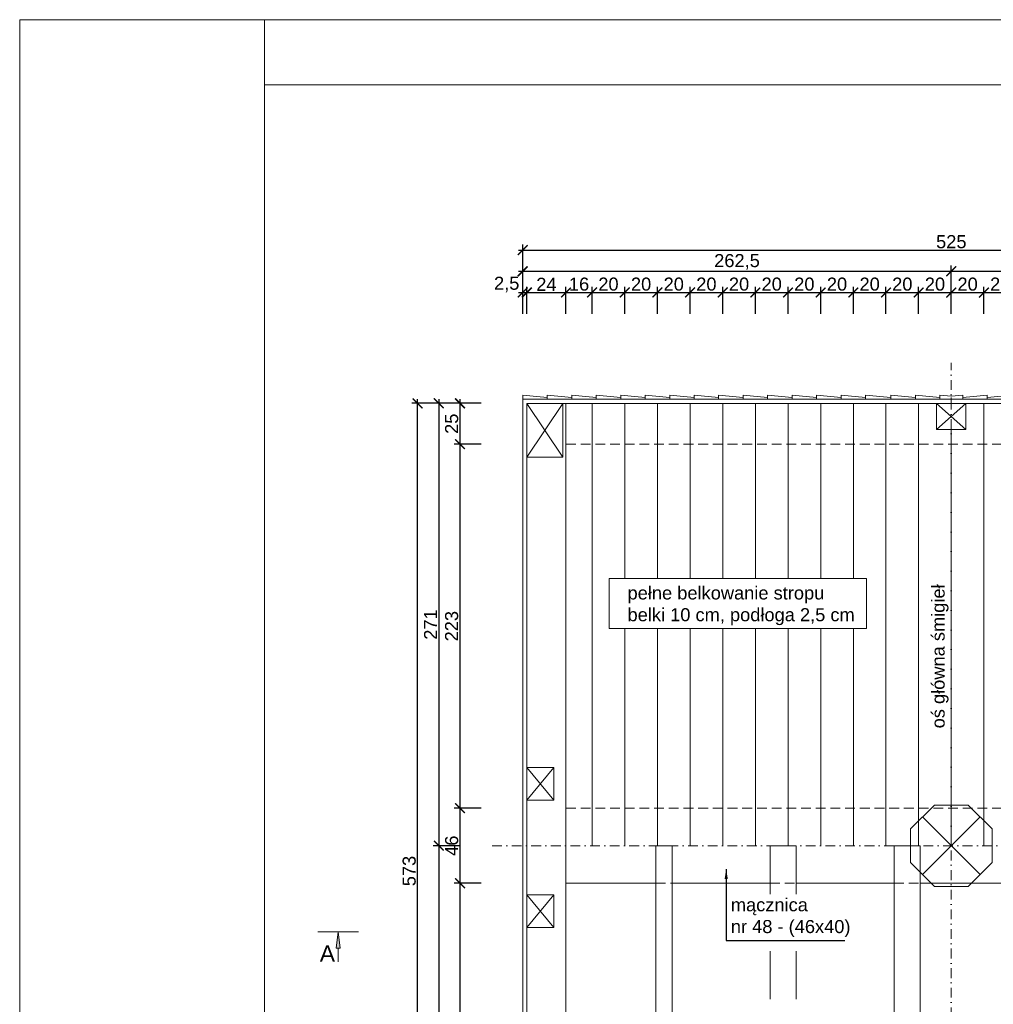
# Model space of a CAD drawing. Header units: millimetres. Extents: x -80660 to 263001, y 590205 to 619905.
# Tile 16 of 64: x -33029 to -27065, y 613873 to 619905. Entities that reach past the tile are written whole.
import ezdxf

# ---------------------------------------------------------------- set-up
doc = ezdxf.new("R2010")
doc.units = ezdxf.units.MM
doc.linetypes.add('DASHDOTX2', pattern=[2, 1, -0.5, 0, -0.5])
doc.linetypes.add('DASHEDX2', pattern=[1.5, 1, -0.5])
for name, color, linetype, lineweight in [('l.c.9', 3, 'Continuous', 9), ('l.k.k. 5', 4, 'DASHEDX2', 5), ('l.kr.kp.9', 5, 'DASHDOTX2', 9)]:
    doc.layers.add(name, color=color, linetype=linetype, lineweight=lineweight)
doc.styles.add('styl1', font='arial.ttf')
doc.dimstyles.new('stefan', dxfattribs={"dimtxt": 80, "dimasz": 60, "dimexe": 35, "dimexo": 0, "dimgap": 10, "dimtad": 1, "dimdec": 1, "dimlfac": 0.1, "dimtxsty": 'styl1', "dimblk": 'ARCHTICK', "dimcen": 2.5, "dimdle": 25, "dimadec": 0, "dimazin": 0, "dimtfac": 1, "dimtdec": 1, "dimtmove": 0, "dimatfit": 3, "dimfxl": 1, "dimarcsym": 0})

# ---------------------------------------------------------------- blocks, each defined once
blk = doc.blocks.new('_ArchTick')
at = {"color": 0, "const_width": 0.15}
blk.add_lwpolyline([(-0.5, -0.5), (0.5, 0.5)], dxfattribs=at)
blk = doc.blocks.new('*D298')
at = {"layer": 'Defpoints', "color": 0}
for p in [(-24697.7, 618363.3), (-27322.7, 618233.3), (-24697.7, 618233.3)]:
    blk.add_point(p, dxfattribs=at)
at = {"layer": 'l.c.9', "color": 0, "lineweight": -2}
for p, q in [((-27347.7, 618363.3), (-24672.7, 618363.3)), ((-27322.7, 618233.3), (-27322.7, 618398.3)), ((-24697.7, 618233.3), (-24697.7, 618398.3))]:
    blk.add_line(p, q, dxfattribs=at)
at = {"layer": 'l.c.9', "color": 0, "lineweight": -2, "xscale": 60, "yscale": 60, "zscale": 60, "rotation": 180}
blk.add_blockref('_ArchTick', (-27322.7, 618363.3), dxfattribs=at)
at = {"layer": 'l.c.9', "color": 0, "lineweight": -2, "xscale": 60, "yscale": 60, "zscale": 60}
blk.add_blockref('_ArchTick', (-24697.7, 618363.3), dxfattribs=at)
at = {"layer": 'l.c.9', "color": 0, "insert": (-26010.2, 618421.4), "char_height": 80, "attachment_point": 5, "style": 'styl1'}
blk.add_mtext('262,5', dxfattribs=at)
blk = doc.blocks.new('*D297')
at = {"layer": 'Defpoints', "color": 0}
for p in [(-24697.7, 618493.3), (-29947.7, 618363.3), (-24697.7, 618363.3)]:
    blk.add_point(p, dxfattribs=at)
at = {"layer": 'l.c.9', "color": 0, "lineweight": -2}
for p, q in [((-29972.7, 618493.3), (-24672.7, 618493.3)), ((-29947.7, 618363.3), (-29947.7, 618528.3)), ((-24697.7, 618363.3), (-24697.7, 618528.3))]:
    blk.add_line(p, q, dxfattribs=at)
at = {"layer": 'l.c.9', "color": 0, "lineweight": -2, "xscale": 60, "yscale": 60, "zscale": 60, "rotation": 180}
blk.add_blockref('_ArchTick', (-29947.7, 618493.3), dxfattribs=at)
at = {"layer": 'l.c.9', "color": 0, "lineweight": -2, "xscale": 60, "yscale": 60, "zscale": 60}
blk.add_blockref('_ArchTick', (-24697.7, 618493.3), dxfattribs=at)
at = {"layer": 'l.c.9', "color": 0, "insert": (-27322.7, 618544.2), "char_height": 80, "attachment_point": 5, "style": 'styl1'}
blk.add_mtext('525', dxfattribs=at)
blk = doc.blocks.new('*D351')
at = {"layer": 'Defpoints', "color": 0}
for p in [(-30591.9, 617554.4), (-30461.9, 617554.4), (-30461.9, 611824.4)]:
    blk.add_point(p, dxfattribs=at)
at = {"layer": 'l.c.9', "color": 0, "lineweight": -2}
for p, q in [((-30591.9, 611799.4), (-30591.9, 617579.4)), ((-30461.9, 617554.4), (-30626.9, 617554.4)), ((-30461.9, 611824.4), (-30626.9, 611824.4))]:
    blk.add_line(p, q, dxfattribs=at)
at = {"layer": 'l.c.9', "color": 0, "lineweight": -2, "xscale": 60, "yscale": 60, "zscale": 60}
for p, rotation in [((-30591.9, 617554.4), 90), ((-30591.9, 611824.4), 270)]:
    blk.add_blockref('_ArchTick', p, dxfattribs=dict(at, rotation=rotation))
at = {"layer": 'l.c.9', "color": 0, "insert": (-30642.8, 614689.4), "char_height": 80, "attachment_point": 5, "rotation": 90, "style": 'styl1'}
blk.add_mtext('573', dxfattribs=at)
blk = doc.blocks.new('*D350')
at = {"layer": 'Defpoints', "color": 0}
for p in [(-30331.9, 614844.4), (-30461.9, 611824.4), (-30331.9, 611824.4)]:
    blk.add_point(p, dxfattribs=at)
at = {"layer": 'l.c.9', "color": 0, "lineweight": -2}
for p, q in [((-30461.9, 614869.4), (-30461.9, 611799.4)), ((-30331.9, 614844.4), (-30496.9, 614844.4)), ((-30331.9, 611824.4), (-30496.9, 611824.4))]:
    blk.add_line(p, q, dxfattribs=at)
at = {"layer": 'l.c.9', "color": 0, "lineweight": -2, "xscale": 60, "yscale": 60, "zscale": 60}
for p, rotation in [((-30461.9, 614844.4), 90), ((-30461.9, 611824.4), 270)]:
    blk.add_blockref('_ArchTick', p, dxfattribs=dict(at, rotation=rotation))
at = {"layer": 'l.c.9', "color": 0, "insert": (-30512.8, 613334.4), "char_height": 80, "attachment_point": 5, "rotation": 90, "style": 'styl1'}
blk.add_mtext('302', dxfattribs=at)
blk = doc.blocks.new('*D349')
at = {"layer": 'Defpoints', "color": 0}
for p in [(-30331.9, 617554.4), (-30461.9, 614844.4), (-30331.9, 614844.4)]:
    blk.add_point(p, dxfattribs=at)
at = {"layer": 'l.c.9', "color": 0, "lineweight": -2}
for p, q in [((-30461.9, 617579.4), (-30461.9, 614819.4)), ((-30331.9, 617554.4), (-30496.9, 617554.4)), ((-30331.9, 614844.4), (-30496.9, 614844.4))]:
    blk.add_line(p, q, dxfattribs=at)
at = {"layer": 'l.c.9', "color": 0, "lineweight": -2, "xscale": 60, "yscale": 60, "zscale": 60}
for p, rotation in [((-30461.9, 617554.4), 90), ((-30461.9, 614844.4), 270)]:
    blk.add_blockref('_ArchTick', p, dxfattribs=dict(at, rotation=rotation))
at = {"layer": 'l.c.9', "color": 0, "insert": (-30512.1, 616199.4), "char_height": 80, "attachment_point": 5, "rotation": 90, "style": 'styl1'}
blk.add_mtext('271', dxfattribs=at)
blk = doc.blocks.new('*D347')
at = {"layer": 'Defpoints', "color": 0}
for p in [(-30201.9, 614614.4), (-30331.9, 612064.4), (-30201.9, 612064.4)]:
    blk.add_point(p, dxfattribs=at)
at = {"layer": 'l.c.9', "color": 0, "lineweight": -2}
for p, q in [((-30331.9, 614639.4), (-30331.9, 612039.4)), ((-30201.9, 614614.4), (-30366.9, 614614.4)), ((-30201.9, 612064.4), (-30366.9, 612064.4))]:
    blk.add_line(p, q, dxfattribs=at)
at = {"layer": 'l.c.9', "color": 0, "lineweight": -2, "xscale": 60, "yscale": 60, "zscale": 60}
for p, rotation in [((-30331.9, 614614.4), 90), ((-30331.9, 612064.4), 270)]:
    blk.add_blockref('_ArchTick', p, dxfattribs=dict(at, rotation=rotation))
at = {"layer": 'l.c.9', "color": 0, "insert": (-30382.7, 613339.4), "char_height": 80, "attachment_point": 5, "rotation": 90, "style": 'styl1'}
blk.add_mtext('255', dxfattribs=at)
blk = doc.blocks.new('*D346')
at = {"layer": 'Defpoints', "color": 0}
for p in [(-30201.9, 615074.4), (-30331.9, 614614.4), (-30201.9, 614614.4)]:
    blk.add_point(p, dxfattribs=at)
at = {"layer": 'l.c.9', "color": 0, "lineweight": -2}
for p, q in [((-30201.9, 615074.4), (-30366.9, 615074.4)), ((-30331.9, 615099.4), (-30331.9, 614589.4)), ((-30201.9, 614614.4), (-30366.9, 614614.4))]:
    blk.add_line(p, q, dxfattribs=at)
at = {"layer": 'l.c.9', "color": 0, "lineweight": -2, "xscale": 60, "yscale": 60, "zscale": 60}
for p, rotation in [((-30331.9, 615074.4), 90), ((-30331.9, 614614.4), 270)]:
    blk.add_blockref('_ArchTick', p, dxfattribs=dict(at, rotation=rotation))
at = {"layer": 'l.c.9', "color": 0, "insert": (-30382.7, 614844.4), "char_height": 80, "attachment_point": 5, "rotation": 90, "style": 'styl1'}
blk.add_mtext('46', dxfattribs=at)
blk = doc.blocks.new('*D345')
at = {"layer": 'Defpoints', "color": 0}
for p in [(-30201.9, 617304.4), (-30331.9, 615074.4), (-30201.9, 615074.4)]:
    blk.add_point(p, dxfattribs=at)
at = {"layer": 'l.c.9', "color": 0, "lineweight": -2}
for p, q in [((-30201.9, 617304.4), (-30366.9, 617304.4)), ((-30331.9, 617329.4), (-30331.9, 615049.4)), ((-30201.9, 615074.4), (-30366.9, 615074.4))]:
    blk.add_line(p, q, dxfattribs=at)
at = {"layer": 'l.c.9', "color": 0, "lineweight": -2, "xscale": 60, "yscale": 60, "zscale": 60}
for p, rotation in [((-30331.9, 617304.4), 90), ((-30331.9, 615074.4), 270)]:
    blk.add_blockref('_ArchTick', p, dxfattribs=dict(at, rotation=rotation))
at = {"layer": 'l.c.9', "color": 0, "insert": (-30382.8, 616189.4), "char_height": 80, "attachment_point": 5, "rotation": 90, "style": 'styl1'}
blk.add_mtext('223', dxfattribs=at)
blk = doc.blocks.new('*D344')
at = {"layer": 'Defpoints', "color": 0}
for p in [(-30201.9, 617554.4), (-30331.9, 617304.4), (-30201.9, 617304.4)]:
    blk.add_point(p, dxfattribs=at)
at = {"layer": 'l.c.9', "color": 0, "lineweight": -2}
for p, q in [((-30331.9, 617579.4), (-30331.9, 617279.4)), ((-30201.9, 617554.4), (-30366.9, 617554.4)), ((-30201.9, 617304.4), (-30366.9, 617304.4))]:
    blk.add_line(p, q, dxfattribs=at)
at = {"layer": 'l.c.9', "color": 0, "lineweight": -2, "xscale": 60, "yscale": 60, "zscale": 60}
for p, rotation in [((-30331.9, 617554.4), 90), ((-30331.9, 617304.4), 270)]:
    blk.add_blockref('_ArchTick', p, dxfattribs=dict(at, rotation=rotation))
at = {"layer": 'l.c.9', "color": 0, "insert": (-30382.7, 617429.4), "char_height": 80, "attachment_point": 5, "rotation": 90, "style": 'styl1'}
blk.add_mtext('25', dxfattribs=at)
blk = doc.blocks.new('*D319')
at = {"layer": 'Defpoints', "color": 0}
for p in [(-26922.7, 618233.3), (-27122.7, 618103.3), (-26922.7, 618103.3)]:
    blk.add_point(p, dxfattribs=at)
at = {"layer": 'l.c.9', "color": 0, "lineweight": -2}
for p, q in [((-27122.7, 618103.3), (-27122.7, 618268.3)), ((-26922.7, 618103.3), (-26922.7, 618268.3)), ((-27147.7, 618233.3), (-26897.7, 618233.3))]:
    blk.add_line(p, q, dxfattribs=at)
at = {"layer": 'l.c.9', "color": 0, "lineweight": -2, "xscale": 60, "yscale": 60, "zscale": 60, "rotation": 180}
blk.add_blockref('_ArchTick', (-27122.7, 618233.3), dxfattribs=at)
at = {"layer": 'l.c.9', "color": 0, "lineweight": -2, "xscale": 60, "yscale": 60, "zscale": 60}
blk.add_blockref('_ArchTick', (-26922.7, 618233.3), dxfattribs=at)
at = {"layer": 'l.c.9', "color": 0, "insert": (-27022.7, 618284.2), "char_height": 80, "attachment_point": 5, "style": 'styl1'}
blk.add_mtext('20', dxfattribs=at)
blk = doc.blocks.new('*D318')
at = {"layer": 'Defpoints', "color": 0}
for p in [(-27122.7, 618233.3), (-27322.7, 618103.3), (-27122.7, 618103.3)]:
    blk.add_point(p, dxfattribs=at)
at = {"layer": 'l.c.9', "color": 0, "lineweight": -2}
for p, q in [((-27322.7, 618103.3), (-27322.7, 618268.3)), ((-27122.7, 618103.3), (-27122.7, 618268.3)), ((-27347.7, 618233.3), (-27097.7, 618233.3))]:
    blk.add_line(p, q, dxfattribs=at)
at = {"layer": 'l.c.9', "color": 0, "lineweight": -2, "xscale": 60, "yscale": 60, "zscale": 60, "rotation": 180}
blk.add_blockref('_ArchTick', (-27322.7, 618233.3), dxfattribs=at)
at = {"layer": 'l.c.9', "color": 0, "lineweight": -2, "xscale": 60, "yscale": 60, "zscale": 60}
blk.add_blockref('_ArchTick', (-27122.7, 618233.3), dxfattribs=at)
at = {"layer": 'l.c.9', "color": 0, "insert": (-27222.7, 618284.2), "char_height": 80, "attachment_point": 5, "style": 'styl1'}
blk.add_mtext('20', dxfattribs=at)
blk = doc.blocks.new('*D317')
at = {"layer": 'Defpoints', "color": 0}
for p in [(-27322.7, 618233.3), (-27522.7, 618103.3), (-27322.7, 618103.3)]:
    blk.add_point(p, dxfattribs=at)
at = {"layer": 'l.c.9', "color": 0, "lineweight": -2}
for p, q in [((-27522.7, 618103.3), (-27522.7, 618268.3)), ((-27322.7, 618103.3), (-27322.7, 618268.3)), ((-27547.7, 618233.3), (-27297.7, 618233.3))]:
    blk.add_line(p, q, dxfattribs=at)
at = {"layer": 'l.c.9', "color": 0, "lineweight": -2, "xscale": 60, "yscale": 60, "zscale": 60, "rotation": 180}
blk.add_blockref('_ArchTick', (-27522.7, 618233.3), dxfattribs=at)
at = {"layer": 'l.c.9', "color": 0, "lineweight": -2, "xscale": 60, "yscale": 60, "zscale": 60}
blk.add_blockref('_ArchTick', (-27322.7, 618233.3), dxfattribs=at)
at = {"layer": 'l.c.9', "color": 0, "insert": (-27422.7, 618284.2), "char_height": 80, "attachment_point": 5, "style": 'styl1'}
blk.add_mtext('20', dxfattribs=at)
blk = doc.blocks.new('*D316')
at = {"layer": 'Defpoints', "color": 0}
for p in [(-27522.7, 618233.3), (-27722.7, 618103.3), (-27522.7, 618103.3)]:
    blk.add_point(p, dxfattribs=at)
at = {"layer": 'l.c.9', "color": 0, "lineweight": -2}
for p, q in [((-27722.7, 618103.3), (-27722.7, 618268.3)), ((-27522.7, 618103.3), (-27522.7, 618268.3)), ((-27747.7, 618233.3), (-27497.7, 618233.3))]:
    blk.add_line(p, q, dxfattribs=at)
at = {"layer": 'l.c.9', "color": 0, "lineweight": -2, "xscale": 60, "yscale": 60, "zscale": 60, "rotation": 180}
blk.add_blockref('_ArchTick', (-27722.7, 618233.3), dxfattribs=at)
at = {"layer": 'l.c.9', "color": 0, "lineweight": -2, "xscale": 60, "yscale": 60, "zscale": 60}
blk.add_blockref('_ArchTick', (-27522.7, 618233.3), dxfattribs=at)
at = {"layer": 'l.c.9', "color": 0, "insert": (-27622.7, 618284.2), "char_height": 80, "attachment_point": 5, "style": 'styl1'}
blk.add_mtext('20', dxfattribs=at)
blk = doc.blocks.new('*D315')
at = {"layer": 'Defpoints', "color": 0}
for p in [(-27722.7, 618233.3), (-27922.7, 618103.3), (-27722.7, 618103.3)]:
    blk.add_point(p, dxfattribs=at)
at = {"layer": 'l.c.9', "color": 0, "lineweight": -2}
for p, q in [((-27922.7, 618103.3), (-27922.7, 618268.3)), ((-27722.7, 618103.3), (-27722.7, 618268.3)), ((-27947.7, 618233.3), (-27697.7, 618233.3))]:
    blk.add_line(p, q, dxfattribs=at)
at = {"layer": 'l.c.9', "color": 0, "lineweight": -2, "xscale": 60, "yscale": 60, "zscale": 60, "rotation": 180}
blk.add_blockref('_ArchTick', (-27922.7, 618233.3), dxfattribs=at)
at = {"layer": 'l.c.9', "color": 0, "lineweight": -2, "xscale": 60, "yscale": 60, "zscale": 60}
blk.add_blockref('_ArchTick', (-27722.7, 618233.3), dxfattribs=at)
at = {"layer": 'l.c.9', "color": 0, "insert": (-27822.7, 618284.2), "char_height": 80, "attachment_point": 5, "style": 'styl1'}
blk.add_mtext('20', dxfattribs=at)
blk = doc.blocks.new('*D314')
at = {"layer": 'Defpoints', "color": 0}
for p in [(-27922.7, 618233.3), (-28122.7, 618103.3), (-27922.7, 618103.3)]:
    blk.add_point(p, dxfattribs=at)
at = {"layer": 'l.c.9', "color": 0, "lineweight": -2}
for p, q in [((-28122.7, 618103.3), (-28122.7, 618268.3)), ((-27922.7, 618103.3), (-27922.7, 618268.3)), ((-28147.7, 618233.3), (-27897.7, 618233.3))]:
    blk.add_line(p, q, dxfattribs=at)
at = {"layer": 'l.c.9', "color": 0, "lineweight": -2, "xscale": 60, "yscale": 60, "zscale": 60, "rotation": 180}
blk.add_blockref('_ArchTick', (-28122.7, 618233.3), dxfattribs=at)
at = {"layer": 'l.c.9', "color": 0, "lineweight": -2, "xscale": 60, "yscale": 60, "zscale": 60}
blk.add_blockref('_ArchTick', (-27922.7, 618233.3), dxfattribs=at)
at = {"layer": 'l.c.9', "color": 0, "insert": (-28022.7, 618284.2), "char_height": 80, "attachment_point": 5, "style": 'styl1'}
blk.add_mtext('20', dxfattribs=at)
blk = doc.blocks.new('*D313')
at = {"layer": 'Defpoints', "color": 0}
for p in [(-28122.7, 618233.3), (-28322.7, 618103.3), (-28122.7, 618103.3)]:
    blk.add_point(p, dxfattribs=at)
at = {"layer": 'l.c.9', "color": 0, "lineweight": -2}
for p, q in [((-28322.7, 618103.3), (-28322.7, 618268.3)), ((-28122.7, 618103.3), (-28122.7, 618268.3)), ((-28347.7, 618233.3), (-28097.7, 618233.3))]:
    blk.add_line(p, q, dxfattribs=at)
at = {"layer": 'l.c.9', "color": 0, "lineweight": -2, "xscale": 60, "yscale": 60, "zscale": 60, "rotation": 180}
blk.add_blockref('_ArchTick', (-28322.7, 618233.3), dxfattribs=at)
at = {"layer": 'l.c.9', "color": 0, "lineweight": -2, "xscale": 60, "yscale": 60, "zscale": 60}
blk.add_blockref('_ArchTick', (-28122.7, 618233.3), dxfattribs=at)
at = {"layer": 'l.c.9', "color": 0, "insert": (-28222.7, 618284.2), "char_height": 80, "attachment_point": 5, "style": 'styl1'}
blk.add_mtext('20', dxfattribs=at)
blk = doc.blocks.new('*D312')
at = {"layer": 'Defpoints', "color": 0}
for p in [(-28322.7, 618233.3), (-28522.7, 618103.3), (-28322.7, 618103.3)]:
    blk.add_point(p, dxfattribs=at)
at = {"layer": 'l.c.9', "color": 0, "lineweight": -2}
for p, q in [((-28522.7, 618103.3), (-28522.7, 618268.3)), ((-28322.7, 618103.3), (-28322.7, 618268.3)), ((-28547.7, 618233.3), (-28297.7, 618233.3))]:
    blk.add_line(p, q, dxfattribs=at)
at = {"layer": 'l.c.9', "color": 0, "lineweight": -2, "xscale": 60, "yscale": 60, "zscale": 60, "rotation": 180}
blk.add_blockref('_ArchTick', (-28522.7, 618233.3), dxfattribs=at)
at = {"layer": 'l.c.9', "color": 0, "lineweight": -2, "xscale": 60, "yscale": 60, "zscale": 60}
blk.add_blockref('_ArchTick', (-28322.7, 618233.3), dxfattribs=at)
at = {"layer": 'l.c.9', "color": 0, "insert": (-28422.7, 618284.2), "char_height": 80, "attachment_point": 5, "style": 'styl1'}
blk.add_mtext('20', dxfattribs=at)
blk = doc.blocks.new('*D311')
at = {"layer": 'Defpoints', "color": 0}
for p in [(-28522.7, 618233.3), (-28722.7, 618103.3), (-28522.7, 618103.3)]:
    blk.add_point(p, dxfattribs=at)
at = {"layer": 'l.c.9', "color": 0, "lineweight": -2}
for p, q in [((-28722.7, 618103.3), (-28722.7, 618268.3)), ((-28522.7, 618103.3), (-28522.7, 618268.3)), ((-28747.7, 618233.3), (-28497.7, 618233.3))]:
    blk.add_line(p, q, dxfattribs=at)
at = {"layer": 'l.c.9', "color": 0, "lineweight": -2, "xscale": 60, "yscale": 60, "zscale": 60, "rotation": 180}
blk.add_blockref('_ArchTick', (-28722.7, 618233.3), dxfattribs=at)
at = {"layer": 'l.c.9', "color": 0, "lineweight": -2, "xscale": 60, "yscale": 60, "zscale": 60}
blk.add_blockref('_ArchTick', (-28522.7, 618233.3), dxfattribs=at)
at = {"layer": 'l.c.9', "color": 0, "insert": (-28622.7, 618284.2), "char_height": 80, "attachment_point": 5, "style": 'styl1'}
blk.add_mtext('20', dxfattribs=at)
blk = doc.blocks.new('*D310')
at = {"layer": 'Defpoints', "color": 0}
for p in [(-28722.7, 618233.3), (-28922.7, 618103.3), (-28722.7, 618103.3)]:
    blk.add_point(p, dxfattribs=at)
at = {"layer": 'l.c.9', "color": 0, "lineweight": -2}
for p, q in [((-28922.7, 618103.3), (-28922.7, 618268.3)), ((-28722.7, 618103.3), (-28722.7, 618268.3)), ((-28947.7, 618233.3), (-28697.7, 618233.3))]:
    blk.add_line(p, q, dxfattribs=at)
at = {"layer": 'l.c.9', "color": 0, "lineweight": -2, "xscale": 60, "yscale": 60, "zscale": 60, "rotation": 180}
blk.add_blockref('_ArchTick', (-28922.7, 618233.3), dxfattribs=at)
at = {"layer": 'l.c.9', "color": 0, "lineweight": -2, "xscale": 60, "yscale": 60, "zscale": 60}
blk.add_blockref('_ArchTick', (-28722.7, 618233.3), dxfattribs=at)
at = {"layer": 'l.c.9', "color": 0, "insert": (-28822.7, 618284.2), "char_height": 80, "attachment_point": 5, "style": 'styl1'}
blk.add_mtext('20', dxfattribs=at)
blk = doc.blocks.new('*D309')
at = {"layer": 'Defpoints', "color": 0}
for p in [(-28922.7, 618233.3), (-29122.7, 618103.3), (-28922.7, 618103.3)]:
    blk.add_point(p, dxfattribs=at)
at = {"layer": 'l.c.9', "color": 0, "lineweight": -2}
for p, q in [((-29122.7, 618103.3), (-29122.7, 618268.3)), ((-28922.7, 618103.3), (-28922.7, 618268.3)), ((-29147.7, 618233.3), (-28897.7, 618233.3))]:
    blk.add_line(p, q, dxfattribs=at)
at = {"layer": 'l.c.9', "color": 0, "lineweight": -2, "xscale": 60, "yscale": 60, "zscale": 60, "rotation": 180}
blk.add_blockref('_ArchTick', (-29122.7, 618233.3), dxfattribs=at)
at = {"layer": 'l.c.9', "color": 0, "lineweight": -2, "xscale": 60, "yscale": 60, "zscale": 60}
blk.add_blockref('_ArchTick', (-28922.7, 618233.3), dxfattribs=at)
at = {"layer": 'l.c.9', "color": 0, "insert": (-29022.7, 618284.2), "char_height": 80, "attachment_point": 5, "style": 'styl1'}
blk.add_mtext('20', dxfattribs=at)
blk = doc.blocks.new('*D308')
at = {"layer": 'Defpoints', "color": 0}
for p in [(-29122.7, 618233.3), (-29322.7, 618103.3), (-29122.7, 618103.3)]:
    blk.add_point(p, dxfattribs=at)
at = {"layer": 'l.c.9', "color": 0, "lineweight": -2}
for p, q in [((-29322.7, 618103.3), (-29322.7, 618268.3)), ((-29122.7, 618103.3), (-29122.7, 618268.3)), ((-29347.7, 618233.3), (-29097.7, 618233.3))]:
    blk.add_line(p, q, dxfattribs=at)
at = {"layer": 'l.c.9', "color": 0, "lineweight": -2, "xscale": 60, "yscale": 60, "zscale": 60, "rotation": 180}
blk.add_blockref('_ArchTick', (-29322.7, 618233.3), dxfattribs=at)
at = {"layer": 'l.c.9', "color": 0, "lineweight": -2, "xscale": 60, "yscale": 60, "zscale": 60}
blk.add_blockref('_ArchTick', (-29122.7, 618233.3), dxfattribs=at)
at = {"layer": 'l.c.9', "color": 0, "insert": (-29222.7, 618284.2), "char_height": 80, "attachment_point": 5, "style": 'styl1'}
blk.add_mtext('20', dxfattribs=at)
blk = doc.blocks.new('*D307')
at = {"layer": 'Defpoints', "color": 0}
for p in [(-29322.7, 618233.3), (-29522.7, 618103.3), (-29322.7, 618103.3)]:
    blk.add_point(p, dxfattribs=at)
at = {"layer": 'l.c.9', "color": 0, "lineweight": -2}
for p, q in [((-29522.7, 618103.3), (-29522.7, 618268.3)), ((-29322.7, 618103.3), (-29322.7, 618268.3)), ((-29547.7, 618233.3), (-29297.7, 618233.3))]:
    blk.add_line(p, q, dxfattribs=at)
at = {"layer": 'l.c.9', "color": 0, "lineweight": -2, "xscale": 60, "yscale": 60, "zscale": 60, "rotation": 180}
blk.add_blockref('_ArchTick', (-29522.7, 618233.3), dxfattribs=at)
at = {"layer": 'l.c.9', "color": 0, "lineweight": -2, "xscale": 60, "yscale": 60, "zscale": 60}
blk.add_blockref('_ArchTick', (-29322.7, 618233.3), dxfattribs=at)
at = {"layer": 'l.c.9', "color": 0, "insert": (-29422.7, 618284.2), "char_height": 80, "attachment_point": 5, "style": 'styl1'}
blk.add_mtext('20', dxfattribs=at)
blk = doc.blocks.new('*D306')
at = {"layer": 'Defpoints', "color": 0}
for p in [(-29522.7, 618233.3), (-29682.7, 618103.3), (-29522.7, 618103.3)]:
    blk.add_point(p, dxfattribs=at)
at = {"layer": 'l.c.9', "color": 0, "lineweight": -2}
for p, q in [((-29682.7, 618103.3), (-29682.7, 618268.3)), ((-29522.7, 618103.3), (-29522.7, 618268.3)), ((-29707.7, 618233.3), (-29497.7, 618233.3))]:
    blk.add_line(p, q, dxfattribs=at)
at = {"layer": 'l.c.9', "color": 0, "lineweight": -2, "xscale": 60, "yscale": 60, "zscale": 60, "rotation": 180}
blk.add_blockref('_ArchTick', (-29682.7, 618233.3), dxfattribs=at)
at = {"layer": 'l.c.9', "color": 0, "lineweight": -2, "xscale": 60, "yscale": 60, "zscale": 60}
blk.add_blockref('_ArchTick', (-29522.7, 618233.3), dxfattribs=at)
at = {"layer": 'l.c.9', "color": 0, "insert": (-29602.7, 618284.2), "char_height": 80, "attachment_point": 5, "style": 'styl1'}
blk.add_mtext('16', dxfattribs=at)
blk = doc.blocks.new('*D305')
at = {"layer": 'Defpoints', "color": 0}
for p in [(-29682.7, 618233.3), (-29922.7, 618103.3), (-29682.7, 618103.3)]:
    blk.add_point(p, dxfattribs=at)
at = {"layer": 'l.c.9', "color": 0, "lineweight": -2}
for p, q in [((-29922.7, 618103.3), (-29922.7, 618268.3)), ((-29682.7, 618103.3), (-29682.7, 618268.3)), ((-29947.7, 618233.3), (-29657.7, 618233.3))]:
    blk.add_line(p, q, dxfattribs=at)
at = {"layer": 'l.c.9', "color": 0, "lineweight": -2, "xscale": 60, "yscale": 60, "zscale": 60, "rotation": 180}
blk.add_blockref('_ArchTick', (-29922.7, 618233.3), dxfattribs=at)
at = {"layer": 'l.c.9', "color": 0, "lineweight": -2, "xscale": 60, "yscale": 60, "zscale": 60}
blk.add_blockref('_ArchTick', (-29682.7, 618233.3), dxfattribs=at)
at = {"layer": 'l.c.9', "color": 0, "insert": (-29802.7, 618283.5), "char_height": 80, "attachment_point": 5, "style": 'styl1'}
blk.add_mtext('24', dxfattribs=at)
blk = doc.blocks.new('*D302')
at = {"layer": 'Defpoints', "color": 0}
for p in [(-27322.7, 618363.3), (-29947.7, 618233.3), (-27322.7, 618233.3)]:
    blk.add_point(p, dxfattribs=at)
at = {"layer": 'l.c.9', "color": 0, "lineweight": -2}
for p, q in [((-29972.7, 618363.3), (-27297.7, 618363.3)), ((-29947.7, 618233.3), (-29947.7, 618398.3)), ((-27322.7, 618233.3), (-27322.7, 618398.3))]:
    blk.add_line(p, q, dxfattribs=at)
at = {"layer": 'l.c.9', "color": 0, "lineweight": -2, "xscale": 60, "yscale": 60, "zscale": 60, "rotation": 180}
blk.add_blockref('_ArchTick', (-29947.7, 618363.3), dxfattribs=at)
at = {"layer": 'l.c.9', "color": 0, "lineweight": -2, "xscale": 60, "yscale": 60, "zscale": 60}
blk.add_blockref('_ArchTick', (-27322.7, 618363.3), dxfattribs=at)
at = {"layer": 'l.c.9', "color": 0, "insert": (-28635.2, 618421.4), "char_height": 80, "attachment_point": 5, "style": 'styl1'}
blk.add_mtext('262,5', dxfattribs=at)
blk = doc.blocks.new('*D301')
at = {"layer": 'Defpoints', "color": 0}
for p in [(-29922.7, 618233.3), (-29947.7, 618103.3), (-29922.7, 618103.3)]:
    blk.add_point(p, dxfattribs=at)
at = {"layer": 'l.c.9', "color": 0, "lineweight": -2}
for p, q in [((-29947.7, 618103.3), (-29947.7, 618268.3)), ((-29922.7, 618103.3), (-29922.7, 618268.3)), ((-29972.7, 618233.3), (-29897.7, 618233.3))]:
    blk.add_line(p, q, dxfattribs=at)
at = {"layer": 'l.c.9', "color": 0, "lineweight": -2, "xscale": 60, "yscale": 60, "zscale": 60, "rotation": 180}
blk.add_blockref('_ArchTick', (-29947.7, 618233.3), dxfattribs=at)
at = {"layer": 'l.c.9', "color": 0, "lineweight": -2, "xscale": 60, "yscale": 60, "zscale": 60}
blk.add_blockref('_ArchTick', (-29922.7, 618233.3), dxfattribs=at)
at = {"layer": 'l.c.9', "color": 0, "insert": (-30045.8, 618282.6), "char_height": 80, "attachment_point": 5, "style": 'styl1'}
blk.add_mtext('2,5', dxfattribs=at)

msp = doc.modelspace()

# ---------------------------------------------------------------- hatches: boundary and pattern name
at = {"layer": 'l.c.9'}
msp.add_hatch(color=0, dxfattribs=at).paths.add_polyline_path([(-31078.33, 614317.73), (-31090.83, 614217.73), (-31065.83, 614217.73)])

# ---------------------------------------------------------------- linework, layer by layer
at = {"layer": 'l.c.9', "color": 0}
for p, q in [((-33028.74, 619904.52), (-22528.74, 619904.52)), ((-33028.74, 619904.52), (-22528.74, 619904.52)), ((-33028.74, 619904.52), (-33028.74, 605054.52)), ((-31528.74, 619904.52), (-31528.74, 605054.52)), ((-31528.74, 619504.52), (-22828.74, 619504.52)), ((-29947.66, 617604.37), (-29797.66, 617589.37)), ((-29947.66, 617604.37), (-29947.66, 617579.37)), ((-29947.66, 617579.37), (-24697.66, 617579.37)), ((-29947.66, 611799.37), (-29947.66, 617579.37)), ((-29797.66, 617604.37), (-29647.66, 617589.37)), ((-29797.66, 617604.37), (-29797.66, 617579.37)), ((-29647.66, 617604.37), (-29497.66, 617589.37)), ((-29647.66, 617604.37), (-29647.66, 617579.37)), ((-29497.66, 617604.37), (-29347.66, 617589.37)), ((-29497.66, 617604.37), (-29497.66, 617579.37)), ((-29347.66, 617604.37), (-29347.66, 617579.37)), ((-29347.66, 617604.37), (-29197.66, 617589.37)), ((-29197.66, 617604.37), (-29047.66, 617589.37)), ((-29197.66, 617604.37), (-29197.66, 617579.37)), ((-29047.66, 617604.37), (-28897.66, 617589.37)), ((-29047.66, 617604.37), (-29047.66, 617604.37)), ((-29047.66, 617604.37), (-29047.66, 617579.37)), ((-28897.66, 617604.37), (-28747.66, 617589.37)), ((-28897.66, 617604.37), (-28897.66, 617579.37)), ((-28747.66, 617604.37), (-28597.66, 617589.37)), ((-28747.66, 617604.37), (-28747.66, 617579.37)), ((-28597.66, 617604.37), (-28447.66, 617589.37)), ((-28597.66, 617604.37), (-28597.66, 617579.37)), ((-28447.66, 617604.37), (-28297.66, 617589.37)), ((-28447.66, 617604.37), (-28447.66, 617579.37)), ((-28297.66, 617604.37), (-28147.66, 617589.37)), ((-28297.66, 617604.37), (-28297.66, 617579.37)), ((-28147.66, 617604.37), (-27997.66, 617589.37)), ((-28147.66, 617604.37), (-28147.66, 617579.37)), ((-27997.66, 617604.37), (-27847.66, 617589.37)), ((-27997.66, 617604.37), (-27997.66, 617579.37)), ((-27847.66, 617604.37), (-27847.66, 617579.37)), ((-27847.66, 617604.37), (-27692.66, 617589.37)), ((-27692.66, 617604.37), (-27542.66, 617589.37)), ((-27692.66, 617604.37), (-27692.66, 617579.37)), ((-27542.66, 617604.37), (-27542.66, 617579.37)), ((-27542.66, 617604.37), (-27392.66, 617589.37)), ((-27392.66, 617604.37), (-27392.66, 617579.37)), ((-27392.66, 617604.37), (-27322.66, 617597.37)), ((-27252.66, 617604.37), (-27322.66, 617597.59)), ((-27322.66, 617589.37), (-27322.66, 617579.37)), ((-27252.66, 617604.37), (-27252.66, 617579.37)), ((-27102.66, 617604.37), (-27252.66, 617589.37)), ((-27102.66, 617604.37), (-27102.66, 617579.37)), ((-26952.66, 617604.37), (-27102.66, 617589.37)), ((-29922.66, 617554.37), (-24722.66, 617554.37)), ((-29922.66, 617554.37), (-29702.66, 617224.37)), ((-29922.66, 617224.37), (-29702.66, 617554.37)), ((-29922.66, 617224.37), (-29922.66, 617554.37)), ((-29702.66, 617224.37), (-29702.66, 617554.37)), ((-29682.66, 611824.37), (-29682.66, 617554.37)), ((-29522.66, 614844.37), (-29522.66, 617554.37)), ((-29322.66, 616481.97), (-29322.66, 617554.37)), ((-29122.66, 616481.97), (-29122.66, 617554.37)), ((-28922.66, 616481.97), (-28922.66, 617554.37)), ((-28722.66, 616481.97), (-28722.66, 617554.37)), ((-28522.66, 616481.97), (-28522.66, 617554.37)), ((-28322.66, 616481.97), (-28322.66, 617554.37)), ((-28122.66, 616481.97), (-28122.66, 617554.37)), ((-27922.66, 616481.97), (-27922.66, 617554.37)), ((-27722.66, 614844.37), (-27722.66, 617554.37)), ((-27522.66, 614844.37), (-27522.66, 617554.37)), ((-27412.66, 617394.37), (-27412.66, 617554.37)), ((-27412.66, 617554.37), (-27232.66, 617394.37)), ((-27232.66, 617554.37), (-27412.66, 617394.37)), ((-27232.66, 617394.37), (-27232.66, 617554.37)), ((-27122.66, 614844.37), (-27122.66, 617554.37)), ((-27412.66, 617394.37), (-27232.66, 617394.37)), ((-27322.66, 614844.37), (-27322.66, 617394.37)), ((-29922.66, 617224.37), (-29702.66, 617224.37)), ((-29922.66, 617224.37), (-29712.66, 617224.37)), ((-29922.66, 612124.37), (-29922.66, 617224.37)), ((-29322.66, 614844.37), (-29322.66, 616174.36)), ((-29122.66, 614844.37), (-29122.66, 616174.36)), ((-28922.66, 614844.37), (-28922.66, 616174.36)), ((-28722.66, 614844.37), (-28722.66, 616174.36)), ((-28522.66, 614844.37), (-28522.66, 616174.36)), ((-28322.66, 614844.37), (-28322.66, 616174.36)), ((-28122.66, 614844.37), (-28122.66, 616174.36)), ((-27922.66, 614844.37), (-27922.66, 616174.36)), ((-29922.66, 615324.14), (-29757.66, 615324.14)), ((-29757.66, 615324.14), (-29922.66, 615124.14)), ((-29922.66, 615324.14), (-29757.66, 615124.14)), ((-29922.66, 615324.14), (-29922.66, 615124.14)), ((-29757.66, 615124.14), (-29757.66, 615324.14)), ((-29922.66, 615124.14), (-29757.66, 615124.14)), ((-29922.66, 615124.14), (-29757.66, 615124.14)), ((-27146.27, 615020.75), (-27499.04, 614667.98)), ((-27499.04, 615020.75), (-27146.27, 614667.98)), ((-29132.66, 613370.03), (-29132.66, 614844.37)), ((-29132.66, 614844.37), (-29032.66, 614844.37)), ((-29032.66, 613370.03), (-29032.66, 614844.37)), ((-28432.66, 614547.63), (-28432.66, 614844.37)), ((-28432.66, 614844.37), (-28272.66, 614844.37)), ((-28272.66, 614547.63), (-28272.66, 614844.37)), ((-27672.66, 612891.29), (-27672.66, 614844.37)), ((-27672.66, 614844.37), (-27512.66, 614844.37)), ((-27512.66, 612891.29), (-27512.66, 614844.37)), ((-29682.66, 614614.37), (-29132.66, 614614.37)), ((-29032.66, 614614.37), (-28432.66, 614614.37)), ((-28272.66, 614614.37), (-27672.66, 614614.37)), ((-27512.66, 614614.37), (-26912.66, 614614.37)), ((-29922.66, 614554.14), (-29922.66, 614384.14)), ((-29922.66, 614544.14), (-29757.66, 614344.14)), ((-29922.66, 614544.14), (-29757.66, 614544.14)), ((-29757.66, 614544.14), (-29922.66, 614344.14)), ((-29757.66, 614344.14), (-29757.66, 614544.14)), ((-31203.33, 614317.73), (-30953.33, 614317.73)), ((-31078.33, 614317.73), (-31090.83, 614217.73)), ((-31078.33, 614317.73), (-31065.83, 614217.73)), ((-29922.66, 614344.14), (-29757.66, 614344.14)), ((-31090.83, 614217.73), (-31065.83, 614217.73)), ((-31078.33, 614132.55), (-31078.33, 614217.73)), ((-28432.66, 613904.66), (-28432.66, 614198.99)), ((-28272.66, 613904.66), (-28272.66, 614198.99))]:
    msp.add_line(p, q, dxfattribs=at)
for points in [[(-29417.65, 616481.97), (-27841.59, 616481.97), (-27841.59, 616174.36), (-29417.65, 616174.36)], [(-27572.1, 614947.69), (-27572.1, 614741.04), (-27425.98, 614594.92), (-27219.33, 614594.92), (-27073.21, 614741.04), (-27073.21, 614947.69), (-27219.33, 615093.81), (-27425.98, 615093.81)]]:
    msp.add_lwpolyline(points, close=True, dxfattribs=at)
at = {"layer": 'l.k.k. 5', "color": 0, "ltscale": 60}
for p, q in [((-29682.66, 617304.37), (-24962.66, 617304.37)), ((-29682.66, 615074.37), (-24962.66, 615074.37)), ((-29132.66, 614614.37), (-29032.66, 614614.37)), ((-28432.66, 614614.37), (-28272.66, 614614.37)), ((-27672.66, 614614.37), (-27512.66, 614614.37))]:
    msp.add_line(p, q, dxfattribs=at)
at = {"layer": 'l.kr.kp.9', "color": 0, "ltscale": 60}
for p, q in [((-27322.66, 611271.58), (-27322.66, 617802.85)), ((-30135.51, 614844.37), (-24501.7, 614844.37))]:
    msp.add_line(p, q, dxfattribs=at)

# ---------------------------------------------------------------- texts
at = {"layer": 'l.c.9', "color": 0, "insert": (-27443.35, 615563.39), "char_height": 80, "width": 2924.252, "attachment_point": 1, "rotation": 90}
msp.add_mtext('{\\fArial|b0|i0|c238|p34;oś główna śmigieł}', dxfattribs=at)
at = {"layer": 'l.c.9', "color": 0, "width": 2924.252, "attachment_point": 1}
for s, insert, char_height in [('{\\fArial|b0|i0|c238|p34;pełne belkowanie stropu\\Pbelki 10 cm, podłoga 2,5 cm }', (-29305.66, 616432.9), 80), ('{\\fArial|b0|i0|c238|p34;mącznica \\Pnr 48 - (46x40)}', (-28672.92, 614522.63), 80), ('{\\fArial|b0|i0|c238|p34;A}', (-31190.6, 614234.06), 100)]:
    msp.add_mtext(s, dxfattribs=dict(at, insert=insert, char_height=char_height))

# ---------------------------------------------------------------- dimensions: what is measured, and where the dimension line sits
at = {"layer": 'l.c.9', "color": 0}
for base, p1, p2, picture, middle in [((-24697.66, 618493.31), (-29947.66, 618363.31), (-24697.66, 618363.31), '*D297', (-27322.66, 618544.15)), ((-27322.66, 618363.31), (-29947.66, 618233.31), (-27322.66, 618233.31), '*D302', (-28635.16, 618421.38))]:
    dim = msp.add_linear_dim(base=base, p1=p1, p2=p2, dimstyle='stefan', dxfattribs=at)
    dim.commit()
    dim.dimension.update_dxf_attribs({"geometry": picture, "text_midpoint": middle})
for base, p1, p2, picture, middle in [((-24697.66, 618363.31), (-27322.66, 618233.31), (-24697.66, 618233.31), '*D298', (-26010.16, 618421.38)), ((-29682.66, 618233.31), (-29922.66, 618103.31), (-29682.66, 618103.31), '*D305', (-29802.66, 618283.47)), ((-29522.66, 618233.31), (-29682.66, 618103.31), (-29522.66, 618103.31), '*D306', (-29602.66, 618284.15)), ((-29322.66, 618233.31), (-29522.66, 618103.31), (-29322.66, 618103.31), '*D307', (-29422.66, 618284.15)), ((-29122.66, 618233.31), (-29322.66, 618103.31), (-29122.66, 618103.31), '*D308', (-29222.66, 618284.15)), ((-28922.66, 618233.31), (-29122.66, 618103.31), (-28922.66, 618103.31), '*D309', (-29022.66, 618284.15)), ((-28722.66, 618233.31), (-28922.66, 618103.31), (-28722.66, 618103.31), '*D310', (-28822.66, 618284.15)), ((-28522.66, 618233.31), (-28722.66, 618103.31), (-28522.66, 618103.31), '*D311', (-28622.66, 618284.15)), ((-28322.66, 618233.31), (-28522.66, 618103.31), (-28322.66, 618103.31), '*D312', (-28422.66, 618284.15)), ((-28122.66, 618233.31), (-28322.66, 618103.31), (-28122.66, 618103.31), '*D313', (-28222.66, 618284.15)), ((-27922.66, 618233.31), (-28122.66, 618103.31), (-27922.66, 618103.31), '*D314', (-28022.66, 618284.15)), ((-27722.66, 618233.31), (-27922.66, 618103.31), (-27722.66, 618103.31), '*D315', (-27822.66, 618284.15)), ((-27522.66, 618233.31), (-27722.66, 618103.31), (-27522.66, 618103.31), '*D316', (-27622.66, 618284.15)), ((-27322.66, 618233.31), (-27522.66, 618103.31), (-27322.66, 618103.31), '*D317', (-27422.66, 618284.15)), ((-27122.66, 618233.31), (-27322.66, 618103.31), (-27122.66, 618103.31), '*D318', (-27222.66, 618284.15)), ((-26922.66, 618233.31), (-27122.66, 618103.31), (-26922.66, 618103.31), '*D319', (-27022.66, 618284.15))]:
    dim = msp.add_linear_dim(base=base, p1=p1, p2=p2, dimstyle='stefan', override={"dimtmove": 1}, dxfattribs=at)
    dim.commit()
    dim.dimension.update_dxf_attribs({"geometry": picture, "text_midpoint": middle})
dim = msp.add_linear_dim(base=(-29922.66, 618233.31), p1=(-29947.66, 618103.31), p2=(-29922.66, 618103.31), dimstyle='stefan', override={"dimtmove": 2}, dxfattribs=at)
dim.commit()
dim.dimension.update_dxf_attribs({"geometry": '*D301', "text_midpoint": (-30045.76, 618282.56), "dimtype": 160})
for base, p1, p2, picture, middle in [((-30591.89, 617554.37), (-30461.89, 611824.37), (-30461.89, 617554.37), '*D351', (-30642.76, 614689.37)), ((-30461.89, 614844.37), (-30331.89, 617554.37), (-30331.89, 614844.37), '*D349', (-30512.05, 616199.37)), ((-30331.89, 617304.37), (-30201.89, 617554.37), (-30201.89, 617304.37), '*D344', (-30382.74, 617429.37))]:
    dim = msp.add_linear_dim(base=base, p1=p1, p2=p2, angle=90, dimstyle='stefan', dxfattribs=at)
    dim.commit()
    dim.dimension.update_dxf_attribs({"geometry": picture, "text_midpoint": middle})
for base, p1, p2, picture, middle in [((-30331.89, 615074.37), (-30201.89, 617304.37), (-30201.89, 615074.37), '*D345', (-30382.76, 616189.37)), ((-30331.89, 614614.37), (-30201.89, 615074.37), (-30201.89, 614614.37), '*D346', (-30382.74, 614844.37)), ((-30461.89, 611824.37), (-30331.89, 614844.37), (-30331.89, 611824.37), '*D350', (-30512.76, 613334.37)), ((-30331.89, 612064.37), (-30201.89, 614614.37), (-30201.89, 612064.37), '*D347', (-30382.74, 613339.37))]:
    dim = msp.add_linear_dim(base=base, p1=p1, p2=p2, angle=90, dimstyle='stefan', override={"dimtmove": 1}, dxfattribs=at)
    dim.commit()
    dim.dimension.update_dxf_attribs({"geometry": picture, "text_midpoint": middle})

# ---------------------------------------------------------------- leaders
msp.add_leader([(-28701.3, 614701.04), (-28701.3, 614264.63), (-27974.83, 614264.63)], dimstyle='stefan', override={"dimgap": 10, "dimtad": 0}, dxfattribs=at)

doc.saveas('drawing.dxf')
